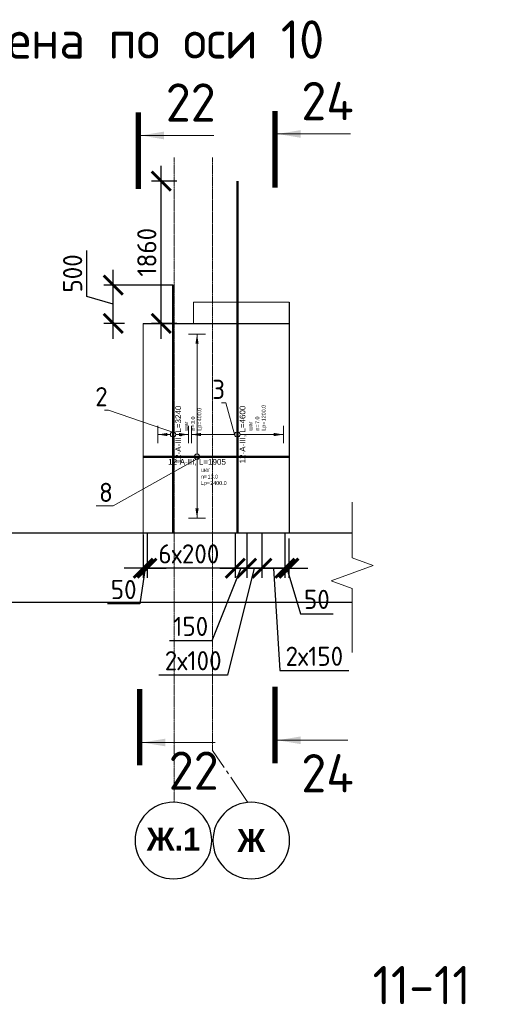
# Model space of a CAD drawing. Header units: millimetres. Extents: x 376598 to 1249954, y -318491 to -22134.
# Tile 248 of 256: x 646857 to 652933, y -49437 to -36580. Entities that reach past the tile are written whole.
import ezdxf
from ezdxf import colors
from ezdxf.entities.mleader import LeaderData, LeaderLine
from ezdxf.enums import TextEntityAlignment as Align
from ezdxf.math import Vec2, Vec3

# ---------------------------------------------------------------- set-up
doc = ezdxf.new("R2010")
doc.units = ezdxf.units.MM
doc.set_wipeout_variables(frame=1)
doc.linetypes.add('______5', pattern=[1100, 800, -100, 100, -100])
doc.linetypes.add('осевая', pattern=[50.8, 31.75, -6.35, 6.35, -6.35])
for name, color, linetype, lineweight in [('Standard', 7, 'Continuous', 25), ('АрмСтер', 2, 'Continuous', 50), ('Оси', 40, '______5', 18), ('подоснова', 151, 'Continuous', 5), ('РАЗМЕРЫ', 1, 'Continuous', 9), ('Узлы', 7, 'Continuous', 0)]:
    doc.layers.add(name, color=color, linetype=linetype, lineweight=lineweight)
doc.layers.add('АрмСтер_атрибуты', color=2, linetype='Continuous', lineweight=0, plot=False)
doc.styles.add('Century Gothic', font='GOTHIC.TTF')
doc.styles.add('GOST-2.304_Type-B', font='GOST_Common.ttf')
doc.styles.get("Standard").update_dxf_attribs({"font": 'arial.ttf'})
doc.styles.add('Аннотативный', font='arial.ttf')
doc.dimstyles.new('СПДС', dxfattribs={"dimscale": 100, "dimtxt": 2.5, "dimasz": 2.5, "dimexe": 1.25, "dimexo": 0, "dimtad": 1, "dimdec": 0, "dimtxsty": 'GOST-2.304_Type-B', "dimblk": 'ARCHTICK', "dimcen": 2.5, "dimdle": 2, "dimadec": 0, "dimazin": 2, "dimtfac": 0.75, "dimtdec": 0, "dimtmove": 1, "dimatfit": 3, "dimfxl": 1, "dimtolj": 1, "dimarcsym": 1})

# ---------------------------------------------------------------- blocks, each defined once
blk = doc.blocks.new('NSY101')
at = {"color": 0, "linetype": 'ByBlock', "lineweight": -2}
blk.add_circle((0, 0), 50, dxfattribs=at)
blk = doc.blocks.new('*U663')
at = {"layer": 'РАЗМЕРЫ'}
for p, q in [((112, 600), (-112, 600)), ((112, -600), (-112, -600))]:
    blk.add_line(p, q, dxfattribs=at)
at = {"layer": 'РАЗМЕРЫ', "ltscale": 15}
blk.add_line((0, -600), (0, 600), dxfattribs=at)
at = {"layer": 'РАЗМЕРЫ'}
for points in [[(0, 600), (21, 475), (-21, 475)], [(0, -600), (21, -475), (-21, -475)]]:
    blk.add_solid(points, dxfattribs=at)
at = {"layer": 'АрмСтер_атрибуты', "color": 215, "ltscale": 15, "style": 'Аннотативный'}
for s, p in [('шаг', (51, -194)), ('n=', (51, -285)), ('Lр=', (50, -368))]:
    blk.add_text(s, height=50, dxfattribs=at).set_placement(p)
at = {"layer": 'АрмСтер_атрибуты', "style": 'Аннотативный', "flags": 8}
blk.add_attdef('ПОЗ', (110, 30), '', height=75, dxfattribs=at)
at = {"layer": 'АрмСтер_атрибуты', "color": 215, "style": 'Аннотативный'}
for tag, p, flags in [('КОЛ', (138, -285), 8), ('ШАГ', (191, -194), 10), ('ШИРИНА', (173, -368), 8)]:
    blk.add_attdef(tag, p, '', height=50, dxfattribs=dict(at, flags=flags))
at = {"layer": 'АрмСтер_атрибуты', "flags": 9}
for tag, p in [('МАССА', (-2096, -410)), ('ОБОЗНАЧЕНИЕ', (-2096, -524))]:
    blk.add_attdef(tag, p, '', height=75, dxfattribs=at)
at = {"linetype": 'Continuous', "lineweight": 0}
blk.add_wipeout([(35, 0), (28, 21), (11, 33), (-11, 33), (-28, 21), (-35, 0), (-28, -21), (-11, -33), (11, -33), (28, -21)], dxfattribs=at)
at = {"color": 0, "linetype": 'ByBlock', "lineweight": -2, "ltscale": 100}
blk.add_line((-1290, 0), (3310, 0), dxfattribs=at)
at = {"layer": 'РАЗМЕРЫ'}
blk.add_circle((0, 0), 35, dxfattribs=at)
at = {"layer": 'АрмСтер_атрибуты', "style": 'Аннотативный', "flags": 8}
blk.add_attdef('НАИМЕНОВАНИЕ', text='', height=75, dxfattribs=at).set_placement((0, -29), align=Align.TOP_CENTER)
blk = doc.blocks.new('*U844')
at = {"layer": 'РАЗМЕРЫ'}
for p, q in [((112, 200), (-112, 200)), ((112, -200), (-112, -200))]:
    blk.add_line(p, q, dxfattribs=at)
at = {"layer": 'РАЗМЕРЫ', "ltscale": 15}
blk.add_line((0, -200), (0, 200), dxfattribs=at)
at = {"layer": 'РАЗМЕРЫ'}
for points in [[(0, 200), (21, 75), (-21, 75)], [(0, -200), (21, -75), (-21, -75)]]:
    blk.add_solid(points, dxfattribs=at)
at = {"layer": 'АрмСтер_атрибуты', "color": 215, "ltscale": 15, "style": 'Аннотативный'}
for s, p in [('шаг', (51, -194)), ('n=', (51, -285)), ('Lр=', (50, -368))]:
    blk.add_text(s, height=50, dxfattribs=at).set_placement(p)
at = {"layer": 'АрмСтер_атрибуты', "flags": 9}
for tag, p in [('ОБОЗНАЧЕНИЕ', (-2096, 1476)), ('МАССА', (-2096, 1590))]:
    blk.add_attdef(tag, p, '', height=75, dxfattribs=at)
at = {"layer": 'АрмСтер_атрибуты', "style": 'Аннотативный', "flags": 8}
blk.add_attdef('ПОЗ', (110, 30), '', height=75, dxfattribs=at)
at = {"layer": 'АрмСтер_атрибуты', "color": 215, "style": 'Аннотативный'}
for tag, p, flags in [('КОЛ', (138, -285), 8), ('ШАГ', (191, -194), 10), ('ШИРИНА', (173, -368), 8)]:
    blk.add_attdef(tag, p, '', height=50, dxfattribs=dict(at, flags=flags))
at = {"linetype": 'Continuous', "lineweight": 0}
blk.add_wipeout([(35, 0), (28, 21), (11, 33), (-11, 33), (-28, 21), (-35, 0), (-28, -21), (-11, -33), (11, -33), (28, -21)], dxfattribs=at)
at = {"color": 0, "linetype": 'ByBlock', "lineweight": -2, "ltscale": 100}
blk.add_line((-1290, 0), (1950, 0), dxfattribs=at)
at = {"layer": 'РАЗМЕРЫ'}
blk.add_circle((0, 0), 35, dxfattribs=at)
at = {"layer": 'АрмСтер_атрибуты', "style": 'Аннотативный', "flags": 8}
blk.add_attdef('НАИМЕНОВАНИЕ', text='', height=75, dxfattribs=at).set_placement((0, -29), align=Align.TOP_CENTER)
blk = doc.blocks.new('_None')
blk = doc.blocks.new('_ArchTick')
at = {"color": 0, "linetype": 'ByBlock', "const_width": 0.15}
blk.add_lwpolyline([(-0.5, -0.5), (0.5, 0.5)], dxfattribs=at)
blk = doc.blocks.new('*D2236')
at = {"layer": 'DEFPOINTS', "color": 0, "lineweight": 0, "transparency": 16777216}
for p in [(648079, -40046), (648859, -40046), (648224, -40546)]:
    blk.add_point(p, dxfattribs=at)
at = {"layer": 'РАЗМЕРЫ', "color": 0, "lineweight": -2, "transparency": 16777216}
for p, q in [((647735, -40193), (647735, -39593)), ((648079, -40746), (648079, -39846)), ((648859, -40046), (647954, -40046)), ((648079, -40296), (647735, -40193)), ((648224, -40546), (647954, -40546))]:
    blk.add_line(p, q, dxfattribs=at)
at = {"layer": 'РАЗМЕРЫ', "color": 0, "lineweight": -2, "transparency": 16777216, "xscale": 250, "yscale": 250, "zscale": 250}
for p, rotation in [((648079, -40046), 90), ((648079, -40546), 270)]:
    blk.add_blockref('_ArchTick', p, dxfattribs=dict(at, rotation=rotation))
at = {"layer": 'РАЗМЕРЫ', "color": 0, "lineweight": 0, "transparency": 16777216, "insert": (647548, -39893), "char_height": 250, "attachment_point": 5, "rotation": 90, "style": 'GOST-2.304_Type-B'}
blk.add_mtext('\\A1;500', dxfattribs=at)
blk = doc.blocks.new('*D2237')
at = {"layer": 'DEFPOINTS', "color": 0, "lineweight": 0, "transparency": 16777216}
for p in [(648704, -38686), (648907, -38686), (648907, -40546)]:
    blk.add_point(p, dxfattribs=at)
at = {"layer": 'РАЗМЕРЫ', "color": 0, "lineweight": -2, "transparency": 16777216}
for p, q in [((648704, -40746), (648704, -38486)), ((648907, -38686), (648579, -38686)), ((648907, -40546), (648579, -40546))]:
    blk.add_line(p, q, dxfattribs=at)
at = {"layer": 'РАЗМЕРЫ', "color": 0, "lineweight": -2, "transparency": 16777216, "xscale": 250, "yscale": 250, "zscale": 250}
for p, rotation in [((648704, -38686), 90), ((648704, -40546), 270)]:
    blk.add_blockref('_ArchTick', p, dxfattribs=dict(at, rotation=rotation))
at = {"layer": 'РАЗМЕРЫ', "color": 0, "lineweight": 0, "transparency": 16777216, "insert": (648516, -39616), "char_height": 250, "attachment_point": 5, "rotation": 90, "style": 'GOST-2.304_Type-B'}
blk.add_mtext('\\A1;1860', dxfattribs=at)
blk = doc.blocks.new('*U845')
at = {"layer": 'РАЗМЕРЫ'}
for p, q in [((112, 1600), (-112, 1600)), ((112, -800), (-112, -800))]:
    blk.add_line(p, q, dxfattribs=at)
at = {"layer": 'РАЗМЕРЫ', "ltscale": 15}
blk.add_line((0, -800), (0, 1600), dxfattribs=at)
at = {"layer": 'РАЗМЕРЫ'}
for points in [[(0, 1600), (21, 1475), (-21, 1475)], [(0, -800), (21, -675), (-21, -675)]]:
    blk.add_solid(points, dxfattribs=at)
at = {"layer": 'АрмСтер_атрибуты', "color": 215, "ltscale": 15, "style": 'Аннотативный'}
for s, p in [('шаг', (51, -194)), ('n=', (51, -285)), ('Lр=', (50, -368))]:
    blk.add_text(s, height=50, dxfattribs=at).set_placement(p)
at = {"layer": 'АрмСтер_атрибуты', "flags": 9}
for tag, p in [('МАССА', (7291, 4790)), ('ОБОЗНАЧЕНИЕ', (7291, 4676))]:
    blk.add_attdef(tag, p, '', height=75, dxfattribs=at)
at = {"layer": 'АрмСтер_атрибуты', "style": 'Аннотативный', "flags": 8}
blk.add_attdef('ПОЗ', (110, 30), '', height=75, dxfattribs=at)
at = {"layer": 'АрмСтер_атрибуты', "color": 215, "style": 'Аннотативный'}
for tag, p, flags in [('КОЛ', (138, -285), 8), ('ШАГ', (191, -194), 10), ('ШИРИНА', (173, -368), 8)]:
    blk.add_attdef(tag, p, '', height=50, dxfattribs=dict(at, flags=flags))
at = {"linetype": 'Continuous', "lineweight": 0}
blk.add_wipeout([(35, 0), (28, 21), (11, 33), (-11, 33), (-28, 21), (-35, 0), (-28, -21), (-11, -33), (11, -33), (28, -21)], dxfattribs=at)
at = {"color": 0, "linetype": 'ByBlock', "lineweight": -2, "ltscale": 100}
blk.add_line((-703, 0), (1202, 0), dxfattribs=at)
at = {"layer": 'РАЗМЕРЫ'}
blk.add_circle((0, 0), 35, dxfattribs=at)
at = {"layer": 'АрмСтер_атрибуты', "style": 'Аннотативный', "flags": 8}
blk.add_attdef('НАИМЕНОВАНИЕ', text='', height=75, dxfattribs=at).set_placement((0, -29), align=Align.TOP_CENTER)
blk = doc.blocks.new('*D2238')
at = {"layer": 'DEFPOINTS', "color": 0, "lineweight": 0, "transparency": 16777216}
for p in [(648519, -43332), (649669, -43356), (648519, -43742)]:
    blk.add_point(p, dxfattribs=at)
at = {"layer": 'РАЗМЕРЫ', "color": 0, "lineweight": -2, "transparency": 16777216}
for p, q in [((648519, -43332), (648519, -43867)), ((649669, -43356), (649669, -43867)), ((649869, -43742), (648319, -43742))]:
    blk.add_line(p, q, dxfattribs=at)
at = {"layer": 'РАЗМЕРЫ', "color": 0, "lineweight": -2, "transparency": 16777216, "xscale": 250, "yscale": 250, "zscale": 250, "rotation": 180}
blk.add_blockref('_ArchTick', (648519, -43742), dxfattribs=at)
at = {"layer": 'РАЗМЕРЫ', "color": 0, "lineweight": -2, "transparency": 16777216, "xscale": 250, "yscale": 250, "zscale": 250}
blk.add_blockref('_ArchTick', (649669, -43742), dxfattribs=at)
at = {"layer": 'РАЗМЕРЫ', "color": 0, "lineweight": 0, "transparency": 16777216, "insert": (649065, -43555), "char_height": 250, "attachment_point": 5, "style": 'GOST-2.304_Type-B'}
blk.add_mtext('\\A1;6х200', dxfattribs=at)
blk = doc.blocks.new('*D2239')
at = {"layer": 'DEFPOINTS', "color": 0, "lineweight": 0, "transparency": 16777216}
for p in [(649669, -43286, -360), (649819, -43289, -360), (649819, -43742)]:
    blk.add_point(p, dxfattribs=at)
at = {"layer": 'РАЗМЕРЫ', "color": 0, "lineweight": -2, "transparency": 16777216}
for p, q in [((649669, -43286), (649669, -43867)), ((649819, -43289), (649819, -43867)), ((649744, -43742), (649364, -44690)), ((649469, -43742), (650019, -43742)), ((649364, -44690), (648814, -44690))]:
    blk.add_line(p, q, dxfattribs=at)
at = {"layer": 'РАЗМЕРЫ', "color": 0, "lineweight": -2, "transparency": 16777216, "xscale": 250, "yscale": 250, "zscale": 250, "rotation": 180}
blk.add_blockref('_ArchTick', (649669, -43742), dxfattribs=at)
at = {"layer": 'РАЗМЕРЫ', "color": 0, "lineweight": -2, "transparency": 16777216, "xscale": 250, "yscale": 250, "zscale": 250}
blk.add_blockref('_ArchTick', (649819, -43742), dxfattribs=at)
at = {"layer": 'РАЗМЕРЫ', "color": 0, "lineweight": 0, "transparency": 16777216, "insert": (649089, -44502), "char_height": 250, "attachment_point": 5, "style": 'GOST-2.304_Type-B'}
blk.add_mtext('\\A1;150', dxfattribs=at)
blk = doc.blocks.new('*D2240')
at = {"layer": 'DEFPOINTS', "color": 0, "lineweight": 0, "transparency": 16777216}
for p in [(650019, -43289, -360), (650319, -43286), (650319, -43742)]:
    blk.add_point(p, dxfattribs=at)
at = {"layer": 'РАЗМЕРЫ', "color": 0, "lineweight": -2, "transparency": 16777216}
for p, q in [((650019, -43289), (650019, -43867)), ((650319, -43286), (650319, -43867)), ((649819, -43742), (650519, -43742)), ((650169, -43742), (650252, -45080)), ((650252, -45080), (651152, -45080))]:
    blk.add_line(p, q, dxfattribs=at)
at = {"layer": 'РАЗМЕРЫ', "color": 0, "lineweight": -2, "transparency": 16777216, "xscale": 250, "yscale": 250, "zscale": 250, "rotation": 180}
blk.add_blockref('_ArchTick', (650019, -43742), dxfattribs=at)
at = {"layer": 'РАЗМЕРЫ', "color": 0, "lineweight": -2, "transparency": 16777216, "xscale": 250, "yscale": 250, "zscale": 250}
blk.add_blockref('_ArchTick', (650319, -43742), dxfattribs=at)
at = {"layer": 'РАЗМЕРЫ', "color": 0, "lineweight": 0, "transparency": 16777216, "insert": (650702, -44892), "char_height": 250, "attachment_point": 5, "style": 'GOST-2.304_Type-B'}
blk.add_mtext('\\A1;2х150', dxfattribs=at)
blk = doc.blocks.new('*D2241')
at = {"layer": 'DEFPOINTS', "color": 0, "lineweight": 0, "transparency": 16777216}
for p in [(649819, -43318), (650019, -43289, -360), (649819, -43742)]:
    blk.add_point(p, dxfattribs=at)
at = {"layer": 'РАЗМЕРЫ', "color": 0, "lineweight": -2, "transparency": 16777216}
for p, q in [((649819, -43318), (649819, -43867)), ((650019, -43289), (650019, -43867)), ((649919, -43742), (649571, -45137)), ((650219, -43742), (649619, -43742)), ((649571, -45137), (648671, -45137))]:
    blk.add_line(p, q, dxfattribs=at)
at = {"layer": 'РАЗМЕРЫ', "color": 0, "lineweight": -2, "transparency": 16777216, "xscale": 250, "yscale": 250, "zscale": 250, "rotation": 180}
blk.add_blockref('_ArchTick', (649819, -43742), dxfattribs=at)
at = {"layer": 'РАЗМЕРЫ', "color": 0, "lineweight": -2, "transparency": 16777216, "xscale": 250, "yscale": 250, "zscale": 250}
blk.add_blockref('_ArchTick', (650019, -43742), dxfattribs=at)
at = {"layer": 'РАЗМЕРЫ', "color": 0, "lineweight": 0, "transparency": 16777216, "insert": (649121, -44950), "char_height": 250, "attachment_point": 5, "style": 'GOST-2.304_Type-B'}
blk.add_mtext('\\A1;2х100', dxfattribs=at)
blk = doc.blocks.new('*D2242')
at = {"layer": 'DEFPOINTS', "color": 0, "lineweight": 0, "transparency": 16777216}
for p in [(648469, -43305), (648519, -43286, -360), (648519, -43742)]:
    blk.add_point(p, dxfattribs=at)
at = {"layer": 'РАЗМЕРЫ', "color": 0, "lineweight": -2, "transparency": 16777216}
for p, q in [((648469, -43305), (648469, -43867)), ((648519, -43286), (648519, -43867)), ((648469, -43742), (648219, -43742)), ((648494, -43742), (648426, -44209)), ((648469, -43742), (648519, -43742)), ((648469, -43742), (648519, -43742)), ((648519, -43742), (648769, -43742)), ((648426, -44209), (648001, -44209))]:
    blk.add_line(p, q, dxfattribs=at)
at = {"layer": 'РАЗМЕРЫ', "color": 0, "lineweight": -2, "transparency": 16777216, "xscale": 250, "yscale": 250, "zscale": 250}
blk.add_blockref('_ArchTick', (648469, -43742), dxfattribs=at)
at = {"layer": 'РАЗМЕРЫ', "color": 0, "lineweight": -2, "transparency": 16777216, "xscale": 250, "yscale": 250, "zscale": 250, "rotation": 180}
blk.add_blockref('_ArchTick', (648519, -43742), dxfattribs=at)
at = {"layer": 'РАЗМЕРЫ', "color": 0, "lineweight": 0, "transparency": 16777216, "insert": (648214, -44021), "char_height": 250, "attachment_point": 5, "style": 'GOST-2.304_Type-B'}
blk.add_mtext('\\A1;50', dxfattribs=at)
blk = doc.blocks.new('*D2243')
at = {"layer": 'DEFPOINTS', "color": 0, "lineweight": 0, "transparency": 16777216}
for p in [(650319, -43355), (650369, -43355), (650369, -43742)]:
    blk.add_point(p, dxfattribs=at)
at = {"layer": 'РАЗМЕРЫ', "color": 0, "lineweight": -2, "transparency": 16777216}
for p, q in [((650319, -43355), (650319, -43867)), ((650369, -43355), (650369, -43867)), ((650319, -43742), (650069, -43742)), ((650319, -43742), (650369, -43742)), ((650319, -43742), (650369, -43742)), ((650344, -43742), (650522, -44336)), ((650369, -43742), (650619, -43742)), ((650522, -44336), (650947, -44336))]:
    blk.add_line(p, q, dxfattribs=at)
at = {"layer": 'РАЗМЕРЫ', "color": 0, "lineweight": -2, "transparency": 16777216, "xscale": 250, "yscale": 250, "zscale": 250}
blk.add_blockref('_ArchTick', (650319, -43742), dxfattribs=at)
at = {"layer": 'РАЗМЕРЫ', "color": 0, "lineweight": -2, "transparency": 16777216, "xscale": 250, "yscale": 250, "zscale": 250, "rotation": 180}
blk.add_blockref('_ArchTick', (650369, -43742), dxfattribs=at)
at = {"layer": 'РАЗМЕРЫ', "color": 0, "lineweight": 0, "transparency": 16777216, "insert": (650735, -44149), "char_height": 250, "attachment_point": 5, "style": 'GOST-2.304_Type-B'}
blk.add_mtext('\\A1;50', dxfattribs=at)

msp = doc.modelspace()

# ---------------------------------------------------------------- linework, layer by layer
at = {"color": 7, "linetype": 'Continuous', "lineweight": 25, "transparency": 33554687}
for p, q in [((651194.2, -43286.5), (644367.6, -43286.5)), ((644367.6, -44186.5), (651194.2, -44186.5))]:
    msp.add_line(p, q, dxfattribs=at)
at = {"layer": 'Standard', "color": 7, "linetype": 'Continuous', "lineweight": 25, "transparency": 33554687}
for p, q in [((650373.6, -40270), (650373.6, -43286.5)), ((648469, -40546.5), (650373.6, -40546.5))]:
    msp.add_line(p, q, dxfattribs=at)
at = {"layer": 'Оси', "color": 16, "linetype": 'осевая', "lineweight": 0, "ltscale": 0.5, "transparency": 33554687}
for p, q in [((648873.6, -38377.7), (648873.6, -46798.3)), ((649373.6, -38377.7), (649373.6, -46121.8))]:
    msp.add_line(p, q, dxfattribs=at)
at = {"layer": 'Оси', "color": 16, "linetype": '______5', "lineweight": 0, "ltscale": 0.5, "transparency": 33554687}
msp.add_line((649835.4, -46800.1), (649373.6, -46121.8), dxfattribs=at)
at = {"layer": 'РАЗМЕРЫ', "color": 7, "linetype": 'Continuous', "lineweight": 15}
msp.add_lwpolyline([(651194.2, -42881), (651194.2, -43608.4), (651469, -43708.4), (650919.5, -43908.4), (651194.2, -44008.4), (651194.2, -44844.9)], dxfattribs=at)
at = {"layer": 'Узлы', "color": 1, "linetype": 'Continuous', "lineweight": 0}
for p, q in [((648439.1, -38091.2, 200), (649389.1, -38091.2, 200)), ((650224, -38071.7), (651174, -38071.7)), ((648457.3, -46018.1, 400), (649407.3, -46018.1, 400)), ((650189, -45989), (651139, -45989))]:
    msp.add_line(p, q, dxfattribs=at)
at = {"layer": 'Узлы', "color": 1, "linetype": 'Continuous', "lineweight": 0, "const_width": 70}
for points, elevation in [([(648404.1, -37791.2), (648404.1, -38791.2)], 200), ([(648422.3, -46318.1), (648422.3, -45318.1)], 400)]:
    msp.add_lwpolyline(points, dxfattribs=dict(at, elevation=elevation))
msp.add_lwpolyline([(650189, -46289), (650189, -45289)], dxfattribs=at)
at = {"layer": 'Узлы', "color": 1, "linetype": 'Continuous', "lineweight": 0}
for points in [[(648439.1, -38091.2, 200), (648739.6, -38141.4, 200), (648739.6, -38040.9, 200)], [(650224, -38071.7), (650524.4, -38122), (650524.4, -38021.5)], [(648457.3, -46018.1, 400), (648757.7, -46068.3, 400), (648757.7, -45967.8, 400)], [(650224, -45989), (650524.4, -46039.3), (650524.4, -45938.7)]]:
    msp.add_solid(points, dxfattribs=at)

# ---------------------------------------------------------------- block references
at = {"layer": 'Оси', "color": 16, "linetype": 'Continuous', "lineweight": 25, "transparency": 33554687, "xscale": -9.999999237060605, "yscale": 9.999999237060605, "zscale": 9.999999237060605, "rotation": 90}
for p in [(648863.5, -47298.2), (649878.8, -47298.2)]:
    msp.add_blockref('NSY101', p, dxfattribs=at)

# ---------------------------------------------------------------- texts
at = {"layer": 'Оси', "color": 16, "linetype": 'Continuous', "lineweight": 25, "transparency": 33554687, "char_height": 300, "attachment_point": 5, "style": 'Century Gothic'}
for s, insert, width in [('\\A1;{\\fCentury Gothic|i0|b1;\\H300.000000;\\W1.000000;\\C16;Ж.1}\\P', (648863.5, -47279.8), 890), ('\\A1;{\\fCentury Gothic|i0|b1;\\H300.000000;\\W1.000000;\\C16;Ж}\\P', (649878.8, -47298.2), 540)]:
    msp.add_mtext(s, dxfattribs=dict(at, insert=insert, width=width))
at = {"layer": 'РАЗМЕРЫ', "insert": (652101.5, -49186.8), "char_height": 500, "attachment_point": 5, "style": 'GOST-2.304_Type-B'}
msp.add_mtext_dynamic_manual_height_columns('11-11', width=3941.213, gutter_width=625, heights=[0], dxfattribs=at)
at = {"layer": 'Узлы', "color": 80, "linetype": 'Continuous', "lineweight": 0, "style": 'GOST-2.304_Type-B'}
msp.add_text('Стена по оси 10', height=500, dxfattribs=at).set_placement((646039.9, -37088.4))
at = {"layer": 'Узлы', "color": 1, "linetype": 'Continuous', "lineweight": 0, "char_height": 500, "attachment_point": 5, "style": 'GOST-2.304_Type-B'}
for s, insert in [('22', (649089.1, -37661.2, 200)), ('24', (650874, -37641.7)), ('22', (649128, -46385.7, 400)), ('24', (650874, -46419))]:
    msp.add_mtext_dynamic_manual_height_columns(s, width=723.88, gutter_width=25, heights=[0], dxfattribs=dict(at, insert=insert))

# ---------------------------------------------------------------- dimensions: what is measured, and where the dimension line sits
at = {"layer": 'РАЗМЕРЫ', "color": 4, "lineweight": 0}
dim = msp.add_linear_dim(base=(650369, -43742.3), p1=(650319, -43354.6), p2=(650369, -43354.6), dimstyle='СПДС', dxfattribs=at)
dim.commit()
dim.dimension.update_dxf_attribs({"geometry": '*D2243', "text_midpoint": (650584.7, -44148.5)})

# ---------------------------------------------------------------- next in the draw order: block references
at = {"layer": 'АрмСтер', "ltscale": 15}
ref = msp.add_blockref('*U663', (649698, -41996.5), dxfattribs=dict(at, rotation=90))
ref.add_attrib('НАИМЕНОВАНИЕ', '12-A-III, L=4600', dxfattribs={"layer": 'АрмСтер_атрибуты', "height": 75, "rotation": 90, "style": 'Аннотативный', "flags": 8}).set_placement((649727.3, -41996.5), align=Align.TOP_CENTER)
ref.add_attrib('КОЛ', '7.0', (649983.1, -41858.4), dxfattribs={"layer": 'АрмСтер_атрибуты', "color": 215, "height": 50, "rotation": 90, "style": 'Аннотативный', "flags": 8})
ref.add_attrib('ШИРИНА', '1200.0', (650065.8, -41823.6), dxfattribs={"layer": 'АрмСтер_атрибуты', "color": 215, "height": 50, "rotation": 90, "style": 'Аннотативный', "flags": 8})

# ---------------------------------------------------------------- next in the draw order: linework, layer by layer
at = {"layer": 'Узлы', "color": 1, "linetype": 'Continuous', "lineweight": 0, "const_width": 70}
msp.add_lwpolyline([(650189, -37771.7), (650189, -38771.7)], dxfattribs=at)

# ---------------------------------------------------------------- next in the draw order: block references
at = {"layer": 'АрмСтер', "ltscale": 15}
ref = msp.add_blockref('*U844', (648858.9, -41996.5), dxfattribs=dict(at, rotation=90))
ref.add_attrib('НАИМЕНОВАНИЕ', '12-A-III, L=3240', dxfattribs={"layer": 'АрмСтер_атрибуты', "height": 75, "rotation": 90, "style": 'Аннотативный', "flags": 8}).set_placement((648888.2, -41996.5), align=Align.TOP_CENTER)
ref.add_attrib('КОЛ', '3.0', (649144, -41858.4), dxfattribs={"layer": 'АрмСтер_атрибуты', "color": 215, "height": 50, "rotation": 90, "style": 'Аннотативный', "flags": 8})
ref.add_attrib('ШИРИНА', '400.0', (649226.7, -41823.6), dxfattribs={"layer": 'АрмСтер_атрибуты', "color": 215, "height": 50, "rotation": 90, "style": 'Аннотативный', "flags": 8})

# ---------------------------------------------------------------- next in the draw order: dimensions: what is measured, and where the dimension line sits
at = {"layer": 'РАЗМЕРЫ', "color": 1, "lineweight": 0}
dim = msp.add_linear_dim(base=(650319, -43742.3), p1=(650019, -43288.9, -360), p2=(650319, -43286.2), text='2х150', dimstyle='СПДС', dxfattribs=at)
dim.commit()
dim.dimension.update_dxf_attribs({"geometry": '*D2240', "text_midpoint": (650314.2, -45079.6), "dimtype": 160})

# ---------------------------------------------------------------- next in the draw order: leaders
at = {"layer": 'подоснова'}
ml = msp.add_multileader_mtext('Standard', dxfattribs=at)
ml.set_content('3', color=256, style='GOST-2.304_Type-B')
ml.set_leader_properties(color=256, linetype='ByLayer', lineweight=15)
ml.set_arrow_properties(name='NONE')
ml.build(insert=Vec2(0, 0))
ml.multileader.update_dxf_attribs({"text_left_attachment_type": 6, "text_right_attachment_type": 6, "dogleg_length": 10, "arrow_head_size": 18})
ctx = ml.context
ctx.base_point, ctx.char_height, ctx.arrow_head_size, ctx.landing_gap_size, ctx.plane_origin = Vec3(649370, -41582.1), 250, 18, 20, Vec3(648995, -40954.6)
ctx.left_attachment, ctx.right_attachment, ctx.text_align_type = 6, 6, 1
notes = []
notes.append((ctx, [(1, (1, 1, 0), (649545, -41582.1), (-1, 0), 10, [(0, [(649666.4, -42009.5)], 0, [])])]))
ctx.mtext.insert, ctx.mtext.width, ctx.mtext.alignment, ctx.mtext.flow_direction = Vec3(649452.5, -41282.1), 22.898, 2, 5
for ctx, leaders in notes:
    for number, flags, end, landing, length, lines in leaders:
        leader = LeaderData()
        leader.index, (leader.has_last_leader_line, leader.has_dogleg_vector, leader.attachment_direction) = number, flags
        leader.last_leader_point, leader.dogleg_vector, leader.dogleg_length = Vec3(end), Vec3(landing), length
        for number, points, colour, breaks in lines:
            line = LeaderLine()
            line.index, line.vertices, line.color, line.breaks = number, Vec3.list(points), colors.encode_raw_color(colour), breaks
            leader.lines.append(line)
        ctx.leaders.append(leader)

# ---------------------------------------------------------------- next in the draw order: linework, layer by layer
at = {"layer": 'РАЗМЕРЫ', "color": 4}
for points in [[(649123.6, -40546.5), (649123.6, -40270), (650373.6, -40270), (650373.6, -40546.5)], [(649123.6, -40546.5), (650373.6, -40546.5)]]:
    msp.add_lwpolyline(points, dxfattribs=at)

# ---------------------------------------------------------------- next in the draw order: dimensions: what is measured, and where the dimension line sits
at = {"layer": 'РАЗМЕРЫ', "color": 1, "lineweight": 0}
for base, p1, p2, picture, middle in [((648703.7, -38686.4, 360), (648907, -40546.5, 360), (648907, -38686.4, 360), '*D2237', (648516.2, -39616.4, 360)), ((648079.2, -40046.5), (648223.6, -40546.1), (648858.9, -40046.5), '*D2236', (647548, -40130.6))]:
    dim = msp.add_linear_dim(base=base, p1=p1, p2=p2, angle=90, dimstyle='СПДС', dxfattribs=at)
    dim.commit()
    dim.dimension.update_dxf_attribs({"geometry": picture, "text_midpoint": middle})
for base, p1, p2, picture, middle in [((648519, -43742.3), (648469, -43305.2), (648519, -43286.5, -360), '*D2242', (648363.8, -44208.8)), ((649819, -43742.3), (649669, -43286.3, -360), (649819, -43288.9, -360), '*D2239', (649301, -44689.6))]:
    dim = msp.add_linear_dim(base=base, p1=p1, p2=p2, dimstyle='СПДС', dxfattribs=at)
    dim.commit()
    dim.dimension.update_dxf_attribs({"geometry": picture, "text_midpoint": middle, "dimtype": 160})
dim = msp.add_linear_dim(base=(649819, -43742.3), p1=(650019, -43288.9, -360), p2=(649819, -43317.8), text='2х100', dimstyle='СПДС', dxfattribs=at)
dim.commit()
dim.dimension.update_dxf_attribs({"geometry": '*D2241', "text_midpoint": (649508.2, -45137.1), "dimtype": 160})
at = {"layer": 'РАЗМЕРЫ', "lineweight": 0}
dim = msp.add_linear_dim(base=(648519, -43742.3), p1=(649669, -43356.1), p2=(648519, -43331.5), text='6х200', dimstyle='СПДС', dxfattribs=at)
dim.commit()
dim.dimension.update_dxf_attribs({"geometry": '*D2238', "text_midpoint": (649064.7, -43742.3), "dimtype": 160})

# ---------------------------------------------------------------- next in the draw order: leaders
at = {"layer": 'подоснова'}
ml = msp.add_multileader_mtext('Standard', dxfattribs=at)
ml.set_content('2', color=256, style='GOST-2.304_Type-B')
ml.set_leader_properties(color=256, linetype='ByLayer', lineweight=15)
ml.set_arrow_properties(name='NONE')
ml.build(insert=Vec2(0, 0))
ml.multileader.update_dxf_attribs({"text_left_attachment_type": 6, "text_right_attachment_type": 6, "dogleg_length": 10, "arrow_head_size": 18})
ctx = ml.context
ctx.base_point, ctx.char_height, ctx.arrow_head_size, ctx.landing_gap_size, ctx.plane_origin = Vec3(647841.4, -41677.1), 250, 18, 20, Vec3(649088.6, -41002.6)
ctx.left_attachment, ctx.right_attachment, ctx.text_align_type = 6, 6, 1
notes = []
notes.append((ctx, [(1, (1, 1, 0), (648016.4, -41677.1), (-1, 0), 10, [(0, [(648892.1, -41976.9)], 0, [])])]))
ctx.mtext.insert, ctx.mtext.width, ctx.mtext.alignment, ctx.mtext.flow_direction = Vec3(647923.9, -41377.1), 22.898, 2, 5
for ctx, leaders in notes:
    for number, flags, end, landing, length, lines in leaders:
        leader = LeaderData()
        leader.index, (leader.has_last_leader_line, leader.has_dogleg_vector, leader.attachment_direction) = number, flags
        leader.last_leader_point, leader.dogleg_vector, leader.dogleg_length = Vec3(end), Vec3(landing), length
        for number, points, colour, breaks in lines:
            line = LeaderLine()
            line.index, line.vertices, line.color, line.breaks = number, Vec3.list(points), colors.encode_raw_color(colour), breaks
            leader.lines.append(line)
        ctx.leaders.append(leader)

# ---------------------------------------------------------------- next in the draw order: block references
at = {"layer": 'АрмСтер', "ltscale": 15}
ref = msp.add_blockref('*U845', (649171.1, -42286.5, -720), dxfattribs=at)
ref.add_attrib('НАИМЕНОВАНИЕ', '12-A-III, L=1905', dxfattribs={"layer": 'АрмСтер_атрибуты', "height": 75, "style": 'Аннотативный', "flags": 8}).set_placement((649171.1, -42315.8, -720), align=Align.TOP_CENTER)
ref.add_attrib('КОЛ', '13.0', (649309.2, -42571.6, -720), dxfattribs={"layer": 'АрмСтер_атрибуты', "color": 215, "height": 50, "style": 'Аннотативный', "flags": 8})
ref.add_attrib('ШИРИНА', '2400.0', (649344, -42654.3, -720), dxfattribs={"layer": 'АрмСтер_атрибуты', "color": 215, "height": 50, "style": 'Аннотативный', "flags": 8})

# ---------------------------------------------------------------- next in the draw order: linework, layer by layer
at = {"layer": 'РАЗМЕРЫ', "color": 4}
msp.add_line((648469, -43305.2), (648469, -40546.3), dxfattribs=at)

# ---------------------------------------------------------------- next in the draw order: leaders
at = {"layer": 'подоснова'}
ml = msp.add_multileader_mtext('Standard', dxfattribs=at)
ml.set_content('8', color=256, style='GOST-2.304_Type-B')
ml.set_leader_properties(color=256, linetype='ByLayer', lineweight=15)
ml.set_arrow_properties(name='NONE')
ml.build(insert=Vec2(0, 0))
ml.multileader.update_dxf_attribs({"text_left_attachment_type": 6, "text_right_attachment_type": 6, "dogleg_length": 10, "arrow_head_size": 18})
ctx = ml.context
ctx.base_point, ctx.char_height, ctx.arrow_head_size, ctx.landing_gap_size, ctx.plane_origin = Vec3(647900.7, -42927.1), 250, 18, 20, Vec3(647672.1, -40533.6)
ctx.left_attachment, ctx.right_attachment, ctx.text_align_type = 6, 6, 1
notes = []
notes.append((ctx, [(1, (1, 1, 0), (648075.7, -42927.1), (-1, 0), 10, [(0, [(649202.8, -42296.8)], 0, [])])]))
ctx.mtext.insert, ctx.mtext.alignment, ctx.mtext.flow_direction = Vec3(647983.2, -42627.1), 2, 5
for ctx, leaders in notes:
    for number, flags, end, landing, length, lines in leaders:
        leader = LeaderData()
        leader.index, (leader.has_last_leader_line, leader.has_dogleg_vector, leader.attachment_direction) = number, flags
        leader.last_leader_point, leader.dogleg_vector, leader.dogleg_length = Vec3(end), Vec3(landing), length
        for number, points, colour, breaks in lines:
            line = LeaderLine()
            line.index, line.vertices, line.color, line.breaks = number, Vec3.list(points), colors.encode_raw_color(colour), breaks
            leader.lines.append(line)
        ctx.leaders.append(leader)

doc.saveas('drawing.dxf')
